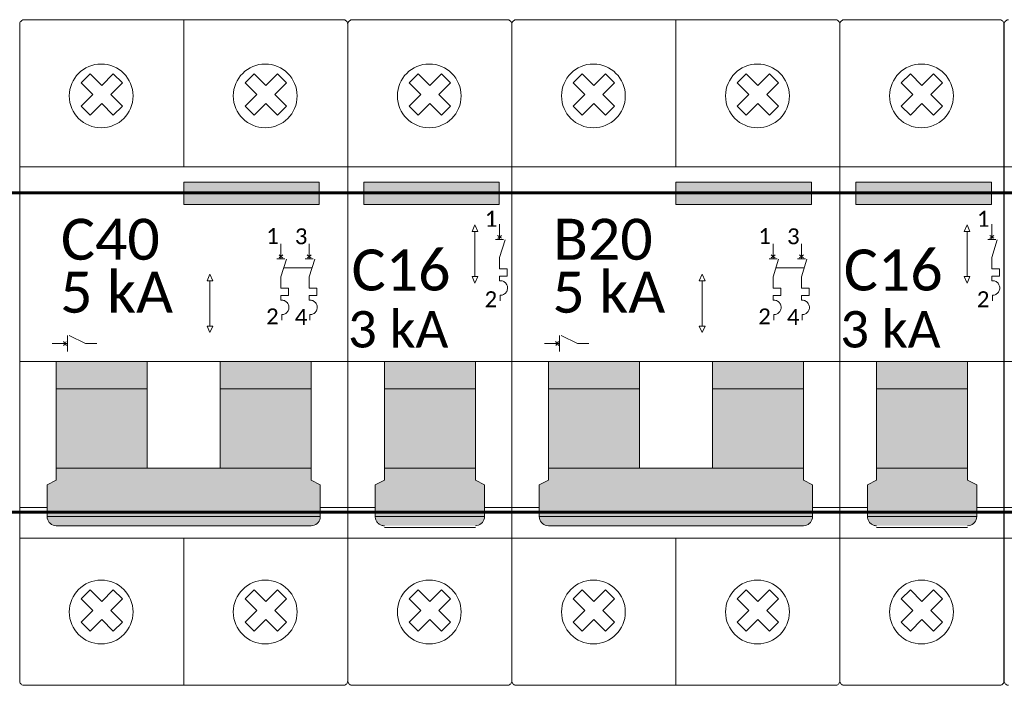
# Model space of a CAD drawing. Extents: x 5066 to 9756, y -2696 to -1109.
# Tile 17 of 248: x 9425.94 to 9428, y -2688.92 to -2687.54. Entities that reach past the tile are written whole.
import ezdxf

# ---------------------------------------------------------------- set-up
doc = ezdxf.new("R2010")
doc.units = 0
doc.header["$MEASUREMENT"] = 0
doc.linetypes.add('NULL', pattern=[0])
for name, color, linetype, lineweight in [('DI-Trilho', 5, 'CONTINUOUS', 60), ('EL-Disjuntor', 7, 'CONTINUOUS', 9), ('EL-Disjuntor-Alavanca', 7, 'NULL', 5)]:
    doc.layers.add(name, color=color, linetype=linetype, lineweight=lineweight)
doc.layers.add('textos', color=2, linetype='CONTINUOUS')
doc.styles.add('Calibri', font='calibri.ttf')
doc.styles.add('CalibriLight', font='calibril.ttf')

msp = doc.modelspace()

# ---------------------------------------------------------------- hatches: boundary and pattern name
at = {"layer": 'EL-Disjuntor-Alavanca', "linetype": 'Continuous'}
for points in [[(9426.5696, -2687.9207), (9426.5696, -2687.8738), (9426.2871, -2687.8738), (9426.2871, -2687.9207)], [(9426.9448, -2687.9207), (9426.9448, -2687.8738), (9426.6623, -2687.8738), (9426.6623, -2687.9207)], [(9427.5959, -2687.9207), (9427.5959, -2687.8738), (9427.3133, -2687.8738), (9427.3133, -2687.9207)], [(9427.9711, -2687.9207), (9427.9711, -2687.8738), (9427.6885, -2687.8738), (9427.6885, -2687.9207)], [(9426.2108, -2688.305), (9426.2108, -2688.248), (9426.0211, -2688.248), (9426.0211, -2688.305)], [(9426.5528, -2688.305), (9426.5528, -2688.248), (9426.3631, -2688.248), (9426.3631, -2688.305)], [(9426.8951, -2688.305), (9426.8951, -2688.248), (9426.7053, -2688.248), (9426.7053, -2688.305)], [(9427.2371, -2688.305), (9427.2371, -2688.248), (9427.0473, -2688.248), (9427.0473, -2688.305)], [(9427.5791, -2688.305), (9427.5791, -2688.248), (9427.3893, -2688.248), (9427.3893, -2688.305)], [(9427.9213, -2688.305), (9427.9213, -2688.248), (9427.7316, -2688.248), (9427.7316, -2688.305)], [(9426.2108, -2688.4697), (9426.2108, -2688.305), (9426.0211, -2688.305), (9426.0211, -2688.4697)], [(9426.5528, -2688.4697), (9426.5528, -2688.305), (9426.3631, -2688.305), (9426.3631, -2688.4697)], [(9426.8951, -2688.4697), (9426.8951, -2688.305), (9426.7053, -2688.305), (9426.7053, -2688.4697)], [(9427.2371, -2688.4697), (9427.2371, -2688.305), (9427.0473, -2688.305), (9427.0473, -2688.4697)], [(9427.5791, -2688.4697), (9427.5791, -2688.305), (9427.3893, -2688.305), (9427.3893, -2688.4697)], [(9427.9213, -2688.4697), (9427.9213, -2688.305), (9427.7316, -2688.305), (9427.7316, -2688.4697)], [(9426.0211, -2688.4697), (9426.0211, -2688.495), (9426.0021, -2688.5045), (9426.0021, -2688.571), (9426.5718, -2688.571), (9426.5718, -2688.5045), (9426.5528, -2688.495), (9426.5528, -2688.4697)], [(9426.7053, -2688.4697), (9426.7053, -2688.495), (9426.6863, -2688.5045), (9426.6863, -2688.571), (9426.9141, -2688.571), (9426.9141, -2688.5045), (9426.8951, -2688.495), (9426.8951, -2688.4697)], [(9427.0473, -2688.4697), (9427.0473, -2688.495), (9427.0283, -2688.5045), (9427.0283, -2688.571), (9427.5981, -2688.571), (9427.5981, -2688.5045), (9427.5791, -2688.495), (9427.5791, -2688.4697)], [(9427.7316, -2688.4697), (9427.7316, -2688.495), (9427.7126, -2688.5045), (9427.7126, -2688.571), (9427.9403, -2688.571), (9427.9403, -2688.5045), (9427.9213, -2688.495), (9427.9213, -2688.4697)], [(9426.5623, -2688.5874), (9426.5693, -2688.5805), (9426.5718, -2688.571), (9426.0021, -2688.571), (9426.0047, -2688.5805), (9426.0116, -2688.5874), (9426.0211, -2688.59), (9426.3631, -2688.59), (9426.5528, -2688.59)], [(9426.9046, -2688.5874), (9426.9115, -2688.5805), (9426.9141, -2688.571), (9426.6863, -2688.571), (9426.6889, -2688.5805), (9426.6958, -2688.5874), (9426.7053, -2688.59), (9426.8951, -2688.59)], [(9427.5886, -2688.5874), (9427.5955, -2688.5805), (9427.5981, -2688.571), (9427.0283, -2688.571), (9427.0309, -2688.5805), (9427.0378, -2688.5874), (9427.0473, -2688.59), (9427.3893, -2688.59), (9427.5791, -2688.59)], [(9427.9308, -2688.5874), (9427.9378, -2688.5805), (9427.9403, -2688.571), (9427.7126, -2688.571), (9427.7151, -2688.5805), (9427.7221, -2688.5874), (9427.7316, -2688.59), (9427.9213, -2688.59)]]:
    msp.add_hatch(color=150, dxfattribs=at).paths.add_polyline_path(points)

# ---------------------------------------------------------------- linework, layer by layer
at = {"layer": 'DI-Trilho'}
msp.add_lwpolyline([(9424.5385, -2687.8965), (9429.4785, -2687.8965), (9429.4785, -2688.5615), (9424.5385, -2688.5615), (9424.5385, -2687.8965)], dxfattribs=at)
at = {"layer": 'EL-Disjuntor'}
for p, q in [((9425.945, -2687.5449), (9425.945, -2688.913)), ((9425.9545, -2687.5355), (9426.6195, -2687.5355)), ((9426.287, -2687.8423), (9426.287, -2687.5355)), ((9426.629, -2687.545), (9426.629, -2688.9132)), ((9426.629, -2687.545), (9426.629, -2688.913)), ((9426.9615, -2687.5355), (9426.6385, -2687.5355)), ((9426.971, -2688.913), (9426.971, -2687.545)), ((9426.9712, -2687.5449), (9426.9712, -2688.913)), ((9426.9807, -2687.5355), (9427.6457, -2687.5355)), ((9427.3132, -2687.8423), (9427.3132, -2687.5355)), ((9427.6552, -2687.545), (9427.6552, -2688.9132)), ((9427.6552, -2687.545), (9427.6552, -2688.913)), ((9427.9877, -2687.5355), (9427.6647, -2687.5355)), ((9427.9972, -2688.913), (9427.9972, -2687.545)), ((9427.9974, -2687.5449), (9427.9974, -2688.913)), ((9425.945, -2687.8423), (9426.287, -2687.8423)), ((9426.287, -2687.8423), (9426.629, -2687.8423)), ((9426.629, -2687.8423), (9426.971, -2687.8423)), ((9426.9712, -2687.8423), (9427.3132, -2687.8423)), ((9427.3132, -2687.8423), (9427.6552, -2687.8423)), ((9427.6552, -2687.8423), (9427.9972, -2687.8423)), ((9427.9974, -2687.8423), (9428.3394, -2687.8423)), ((9425.945, -2688.6156), (9426.287, -2688.6156)), ((9426.287, -2688.6156), (9426.629, -2688.6156)), ((9426.287, -2688.9225), (9426.287, -2688.6156)), ((9426.629, -2688.6156), (9426.971, -2688.6156)), ((9426.9712, -2688.6156), (9427.3132, -2688.6156)), ((9427.3132, -2688.6156), (9427.6552, -2688.6156)), ((9427.3132, -2688.9225), (9427.3132, -2688.6156)), ((9427.6552, -2688.6156), (9427.9972, -2688.6156)), ((9427.9974, -2688.6156), (9428.3394, -2688.6156)), ((9425.9545, -2688.9225), (9426.6195, -2688.9225)), ((9426.6385, -2688.9225), (9426.9615, -2688.9225)), ((9426.9807, -2688.9225), (9427.6457, -2688.9225)), ((9427.6647, -2688.9225), (9427.9877, -2688.9225))]:
    msp.add_line(p, q, dxfattribs=at)
at = {"layer": 'EL-Disjuntor', "color": 7}
for p, q in [((9426.073, -2687.6671), (9426.0918, -2687.6483)), ((9426.0918, -2687.6483), (9426.116, -2687.6725)), ((9426.116, -2687.6725), (9426.1402, -2687.6483)), ((9426.159, -2687.6671), (9426.1402, -2687.6483)), ((9426.415, -2687.6671), (9426.4338, -2687.6483)), ((9426.4338, -2687.6483), (9426.458, -2687.6725)), ((9426.458, -2687.6725), (9426.4822, -2687.6483)), ((9426.501, -2687.6671), (9426.4822, -2687.6483)), ((9426.757, -2687.6671), (9426.7758, -2687.6483)), ((9426.7758, -2687.6483), (9426.8, -2687.6725)), ((9426.8, -2687.6725), (9426.8242, -2687.6483)), ((9426.843, -2687.6671), (9426.8242, -2687.6483)), ((9427.0992, -2687.6671), (9427.118, -2687.6483)), ((9427.118, -2687.6483), (9427.1422, -2687.6725)), ((9427.1422, -2687.6725), (9427.1664, -2687.6483)), ((9427.1852, -2687.6671), (9427.1664, -2687.6483)), ((9427.4412, -2687.6671), (9427.46, -2687.6483)), ((9427.46, -2687.6483), (9427.4842, -2687.6725)), ((9427.4842, -2687.6725), (9427.5084, -2687.6483)), ((9427.5272, -2687.6671), (9427.5084, -2687.6483)), ((9427.7832, -2687.6671), (9427.802, -2687.6483)), ((9427.802, -2687.6483), (9427.8262, -2687.6725)), ((9427.8262, -2687.6725), (9427.8504, -2687.6483)), ((9427.8692, -2687.6671), (9427.8504, -2687.6483)), ((9426.073, -2687.6671), (9426.0972, -2687.6913)), ((9426.1348, -2687.6913), (9426.159, -2687.6671)), ((9426.415, -2687.6671), (9426.4392, -2687.6913)), ((9426.4768, -2687.6913), (9426.501, -2687.6671)), ((9426.757, -2687.6671), (9426.7812, -2687.6913)), ((9426.8188, -2687.6913), (9426.843, -2687.6671)), ((9427.0992, -2687.6671), (9427.1234, -2687.6913)), ((9427.161, -2687.6913), (9427.1852, -2687.6671)), ((9427.4412, -2687.6671), (9427.4654, -2687.6913)), ((9427.503, -2687.6913), (9427.5272, -2687.6671)), ((9427.7832, -2687.6671), (9427.8074, -2687.6913)), ((9427.845, -2687.6913), (9427.8692, -2687.6671)), ((9426.073, -2687.7155), (9426.0972, -2687.6913)), ((9426.1348, -2687.6913), (9426.159, -2687.7155)), ((9426.1348, -2687.6913), (9426.159, -2687.7155)), ((9426.415, -2687.7155), (9426.4392, -2687.6913)), ((9426.4768, -2687.6913), (9426.501, -2687.7155)), ((9426.4768, -2687.6913), (9426.501, -2687.7155)), ((9426.757, -2687.7155), (9426.7812, -2687.6913)), ((9426.8188, -2687.6913), (9426.843, -2687.7155)), ((9426.8188, -2687.6913), (9426.843, -2687.7155)), ((9427.0992, -2687.7155), (9427.1234, -2687.6913)), ((9427.161, -2687.6913), (9427.1852, -2687.7155)), ((9427.161, -2687.6913), (9427.1852, -2687.7155)), ((9427.4412, -2687.7155), (9427.4654, -2687.6913)), ((9427.503, -2687.6913), (9427.5272, -2687.7155)), ((9427.503, -2687.6913), (9427.5272, -2687.7155)), ((9427.7832, -2687.7155), (9427.8074, -2687.6913)), ((9427.845, -2687.6913), (9427.8692, -2687.7155)), ((9427.845, -2687.6913), (9427.8692, -2687.7155)), ((9426.0918, -2687.7343), (9426.116, -2687.7101)), ((9426.1402, -2687.7343), (9426.116, -2687.7101)), ((9426.4338, -2687.7343), (9426.458, -2687.7101)), ((9426.4822, -2687.7343), (9426.458, -2687.7101)), ((9426.7758, -2687.7343), (9426.8, -2687.7101)), ((9426.8242, -2687.7343), (9426.8, -2687.7101)), ((9427.118, -2687.7343), (9427.1422, -2687.7101)), ((9427.1664, -2687.7343), (9427.1422, -2687.7101)), ((9427.46, -2687.7343), (9427.4842, -2687.7101)), ((9427.5084, -2687.7343), (9427.4842, -2687.7101)), ((9427.802, -2687.7343), (9427.8262, -2687.7101)), ((9427.8504, -2687.7343), (9427.8262, -2687.7101)), ((9426.073, -2687.7155), (9426.0918, -2687.7343)), ((9426.1402, -2687.7343), (9426.159, -2687.7155)), ((9426.415, -2687.7155), (9426.4338, -2687.7343)), ((9426.4822, -2687.7343), (9426.501, -2687.7155)), ((9426.757, -2687.7155), (9426.7758, -2687.7343)), ((9426.8242, -2687.7343), (9426.843, -2687.7155)), ((9427.0992, -2687.7155), (9427.118, -2687.7343)), ((9427.1664, -2687.7343), (9427.1852, -2687.7155)), ((9427.4412, -2687.7155), (9427.46, -2687.7343)), ((9427.5084, -2687.7343), (9427.5272, -2687.7155)), ((9427.7832, -2687.7155), (9427.802, -2687.7343)), ((9427.8504, -2687.7343), (9427.8692, -2687.7155)), ((9426.073, -2688.7425), (9426.0918, -2688.7237)), ((9426.0918, -2688.7237), (9426.116, -2688.7479)), ((9426.116, -2688.7479), (9426.1402, -2688.7237)), ((9426.159, -2688.7425), (9426.1402, -2688.7237)), ((9426.415, -2688.7425), (9426.4338, -2688.7237)), ((9426.4338, -2688.7237), (9426.458, -2688.7479)), ((9426.458, -2688.7479), (9426.4822, -2688.7237)), ((9426.501, -2688.7425), (9426.4822, -2688.7237)), ((9426.757, -2688.7425), (9426.7758, -2688.7237)), ((9426.7758, -2688.7237), (9426.8, -2688.7479)), ((9426.8, -2688.7479), (9426.8242, -2688.7237)), ((9426.843, -2688.7425), (9426.8242, -2688.7237)), ((9427.0992, -2688.7425), (9427.118, -2688.7237)), ((9427.118, -2688.7237), (9427.1422, -2688.7479)), ((9427.1422, -2688.7479), (9427.1664, -2688.7237)), ((9427.1852, -2688.7425), (9427.1664, -2688.7237)), ((9427.4412, -2688.7425), (9427.46, -2688.7237)), ((9427.46, -2688.7237), (9427.4842, -2688.7479)), ((9427.4842, -2688.7479), (9427.5084, -2688.7237)), ((9427.5272, -2688.7425), (9427.5084, -2688.7237)), ((9427.7832, -2688.7425), (9427.802, -2688.7237)), ((9427.802, -2688.7237), (9427.8262, -2688.7479)), ((9427.8262, -2688.7479), (9427.8504, -2688.7237)), ((9427.8692, -2688.7425), (9427.8504, -2688.7237)), ((9426.073, -2688.7425), (9426.0972, -2688.7667)), ((9426.1348, -2688.7667), (9426.159, -2688.7425)), ((9426.415, -2688.7425), (9426.4392, -2688.7667)), ((9426.4768, -2688.7667), (9426.501, -2688.7425)), ((9426.757, -2688.7425), (9426.7812, -2688.7667)), ((9426.8188, -2688.7667), (9426.843, -2688.7425)), ((9427.0992, -2688.7425), (9427.1234, -2688.7667)), ((9427.161, -2688.7667), (9427.1852, -2688.7425)), ((9427.4412, -2688.7425), (9427.4654, -2688.7667)), ((9427.503, -2688.7667), (9427.5272, -2688.7425)), ((9427.7832, -2688.7425), (9427.8074, -2688.7667)), ((9427.845, -2688.7667), (9427.8692, -2688.7425)), ((9426.073, -2688.7909), (9426.0972, -2688.7667)), ((9426.1348, -2688.7667), (9426.159, -2688.7909)), ((9426.1348, -2688.7667), (9426.159, -2688.7909)), ((9426.415, -2688.7909), (9426.4392, -2688.7667)), ((9426.4768, -2688.7667), (9426.501, -2688.7909)), ((9426.4768, -2688.7667), (9426.501, -2688.7909)), ((9426.757, -2688.7909), (9426.7812, -2688.7667)), ((9426.8188, -2688.7667), (9426.843, -2688.7909)), ((9426.8188, -2688.7667), (9426.843, -2688.7909)), ((9427.0992, -2688.7909), (9427.1234, -2688.7667)), ((9427.161, -2688.7667), (9427.1852, -2688.7909)), ((9427.161, -2688.7667), (9427.1852, -2688.7909)), ((9427.4412, -2688.7909), (9427.4654, -2688.7667)), ((9427.503, -2688.7667), (9427.5272, -2688.7909)), ((9427.503, -2688.7667), (9427.5272, -2688.7909)), ((9427.7832, -2688.7909), (9427.8074, -2688.7667)), ((9427.845, -2688.7667), (9427.8692, -2688.7909)), ((9427.845, -2688.7667), (9427.8692, -2688.7909)), ((9426.073, -2688.7909), (9426.0918, -2688.8097)), ((9426.0918, -2688.8097), (9426.116, -2688.7855)), ((9426.1402, -2688.8097), (9426.116, -2688.7855)), ((9426.1402, -2688.8097), (9426.159, -2688.7909)), ((9426.415, -2688.7909), (9426.4338, -2688.8097)), ((9426.4338, -2688.8097), (9426.458, -2688.7855)), ((9426.4822, -2688.8097), (9426.458, -2688.7855)), ((9426.4822, -2688.8097), (9426.501, -2688.7909)), ((9426.757, -2688.7909), (9426.7758, -2688.8097)), ((9426.7758, -2688.8097), (9426.8, -2688.7855)), ((9426.8242, -2688.8097), (9426.8, -2688.7855)), ((9426.8242, -2688.8097), (9426.843, -2688.7909)), ((9427.0992, -2688.7909), (9427.118, -2688.8097)), ((9427.118, -2688.8097), (9427.1422, -2688.7855)), ((9427.1664, -2688.8097), (9427.1422, -2688.7855)), ((9427.1664, -2688.8097), (9427.1852, -2688.7909)), ((9427.4412, -2688.7909), (9427.46, -2688.8097)), ((9427.46, -2688.8097), (9427.4842, -2688.7855)), ((9427.5084, -2688.8097), (9427.4842, -2688.7855)), ((9427.5084, -2688.8097), (9427.5272, -2688.7909)), ((9427.7832, -2688.7909), (9427.802, -2688.8097)), ((9427.802, -2688.8097), (9427.8262, -2688.7855)), ((9427.8504, -2688.8097), (9427.8262, -2688.7855)), ((9427.8504, -2688.8097), (9427.8692, -2688.7909))]:
    msp.add_line(p, q, dxfattribs=at)
at = {"layer": 'EL-Disjuntor', "lineweight": 9}
for p, q in [((9425.945, -2688.248), (9426.287, -2688.248)), ((9426.0211, -2688.248), (9426.0211, -2688.495)), ((9426.2108, -2688.248), (9426.2108, -2688.4697)), ((9426.287, -2688.248), (9426.629, -2688.248)), ((9426.3631, -2688.248), (9426.3631, -2688.4697)), ((9426.5528, -2688.248), (9426.5528, -2688.495)), ((9426.6292, -2688.248), (9426.9712, -2688.248)), ((9426.7053, -2688.248), (9426.7053, -2688.495)), ((9426.8951, -2688.248), (9426.8951, -2688.4697)), ((9426.9712, -2688.248), (9427.3132, -2688.248)), ((9427.0473, -2688.248), (9427.0473, -2688.495)), ((9427.2371, -2688.248), (9427.2371, -2688.4697)), ((9427.3132, -2688.248), (9427.6552, -2688.248)), ((9427.3893, -2688.248), (9427.3893, -2688.4697)), ((9427.5791, -2688.248), (9427.5791, -2688.495)), ((9427.6554, -2688.248), (9427.9974, -2688.248)), ((9427.7316, -2688.248), (9427.7316, -2688.495)), ((9427.9213, -2688.248), (9427.9213, -2688.4697)), ((9427.9974, -2688.248), (9428.3394, -2688.248)), ((9426.0211, -2688.305), (9426.2108, -2688.305)), ((9426.3631, -2688.305), (9426.5528, -2688.305)), ((9426.7053, -2688.305), (9426.8951, -2688.305)), ((9427.0473, -2688.305), (9427.2371, -2688.305)), ((9427.3893, -2688.305), (9427.5791, -2688.305)), ((9427.7316, -2688.305), (9427.9213, -2688.305)), ((9426.0211, -2688.4697), (9426.2108, -2688.4697)), ((9426.2108, -2688.4697), (9426.3631, -2688.4697)), ((9426.3631, -2688.4697), (9426.5528, -2688.4697)), ((9426.7053, -2688.4697), (9426.8951, -2688.4697)), ((9426.8951, -2688.495), (9426.8951, -2688.4697)), ((9427.0473, -2688.4697), (9427.2371, -2688.4697)), ((9427.2371, -2688.4697), (9427.3893, -2688.4697)), ((9427.3893, -2688.4697), (9427.5791, -2688.4697)), ((9427.7316, -2688.4697), (9427.9213, -2688.4697)), ((9427.9213, -2688.495), (9427.9213, -2688.4697)), ((9426.0021, -2688.5045), (9426.0211, -2688.495)), ((9426.5718, -2688.5045), (9426.5528, -2688.495)), ((9426.6863, -2688.5045), (9426.7053, -2688.495)), ((9426.9141, -2688.5045), (9426.8951, -2688.495)), ((9427.0283, -2688.5045), (9427.0473, -2688.495)), ((9427.5981, -2688.5045), (9427.5791, -2688.495)), ((9427.7126, -2688.5045), (9427.7316, -2688.495)), ((9427.9403, -2688.5045), (9427.9213, -2688.495)), ((9426.0021, -2688.571), (9426.0021, -2688.5045)), ((9426.5718, -2688.5045), (9426.5718, -2688.571)), ((9426.6863, -2688.571), (9426.6863, -2688.5045)), ((9426.9141, -2688.571), (9426.9141, -2688.5045)), ((9427.0283, -2688.571), (9427.0283, -2688.5045)), ((9427.5981, -2688.5045), (9427.5981, -2688.571)), ((9427.7126, -2688.571), (9427.7126, -2688.5045)), ((9427.9403, -2688.571), (9427.9403, -2688.5045)), ((9425.945, -2688.552), (9426.0021, -2688.552)), ((9426.5718, -2688.552), (9426.629, -2688.552)), ((9426.6292, -2688.552), (9426.6863, -2688.552)), ((9426.9141, -2688.552), (9426.9712, -2688.5519)), ((9426.9712, -2688.552), (9427.0283, -2688.552)), ((9427.5981, -2688.552), (9427.6552, -2688.552)), ((9427.6554, -2688.552), (9427.7126, -2688.552)), ((9427.9403, -2688.552), (9427.9974, -2688.5519)), ((9427.9974, -2688.552), (9428.0546, -2688.552)), ((9426.0021, -2688.571), (9426.5718, -2688.571)), ((9426.6863, -2688.571), (9426.9141, -2688.571)), ((9427.0283, -2688.571), (9427.5981, -2688.571)), ((9427.7126, -2688.571), (9427.9403, -2688.571)), ((9426.3631, -2688.59), (9426.0211, -2688.59)), ((9426.5528, -2688.59), (9426.3631, -2688.59)), ((9426.7053, -2688.5934), (9426.8951, -2688.5934)), ((9427.3893, -2688.59), (9427.0473, -2688.59)), ((9427.5791, -2688.59), (9427.3893, -2688.59)), ((9427.7316, -2688.5934), (9427.9213, -2688.5934))]:
    msp.add_line(p, q, dxfattribs=at)
at = {"layer": 'EL-Disjuntor'}
for points in [[(9425.9545, -2687.5355), (9425.9528, -2687.5356), (9425.9512, -2687.5361), (9425.9497, -2687.5368), (9425.9484, -2687.5377), (9425.9472, -2687.5389), (9425.9462, -2687.5402), (9425.9455, -2687.5417), (9425.9451, -2687.5433), (9425.945, -2687.545)], [(9426.629, -2687.545), (9426.6288, -2687.5433), (9426.6284, -2687.5417), (9426.6277, -2687.5402), (9426.6268, -2687.5389), (9426.6256, -2687.5377), (9426.6242, -2687.5368), (9426.6227, -2687.5361), (9426.6211, -2687.5356), (9426.6195, -2687.5355)], [(9426.6385, -2687.5355), (9426.6368, -2687.5356), (9426.6352, -2687.5361), (9426.6337, -2687.5368), (9426.6324, -2687.5377), (9426.6312, -2687.5389), (9426.6302, -2687.5402), (9426.6295, -2687.5417), (9426.6291, -2687.5433), (9426.629, -2687.545)], [(9426.971, -2687.545), (9426.9708, -2687.5433), (9426.9704, -2687.5417), (9426.9697, -2687.5402), (9426.9688, -2687.5389), (9426.9676, -2687.5377), (9426.9662, -2687.5368), (9426.9647, -2687.5361), (9426.9631, -2687.5356), (9426.9615, -2687.5355)], [(9426.9807, -2687.5355), (9426.9791, -2687.5356), (9426.9775, -2687.5361), (9426.976, -2687.5368), (9426.9746, -2687.5377), (9426.9734, -2687.5389), (9426.9725, -2687.5402), (9426.9718, -2687.5417), (9426.9713, -2687.5433), (9426.9712, -2687.545)], [(9427.6552, -2687.545), (9427.6551, -2687.5433), (9427.6546, -2687.5417), (9427.6539, -2687.5402), (9427.653, -2687.5389), (9427.6518, -2687.5377), (9427.6505, -2687.5368), (9427.649, -2687.5361), (9427.6474, -2687.5356), (9427.6457, -2687.5355)], [(9427.6647, -2687.5355), (9427.6631, -2687.5356), (9427.6615, -2687.5361), (9427.66, -2687.5368), (9427.6586, -2687.5377), (9427.6574, -2687.5389), (9427.6565, -2687.5402), (9427.6558, -2687.5417), (9427.6553, -2687.5433), (9427.6552, -2687.545)], [(9427.9972, -2687.545), (9427.9971, -2687.5433), (9427.9966, -2687.5417), (9427.9959, -2687.5402), (9427.995, -2687.5389), (9427.9938, -2687.5377), (9427.9925, -2687.5368), (9427.991, -2687.5361), (9427.9894, -2687.5356), (9427.9877, -2687.5355)], [(9428.0069, -2687.5355), (9428.0053, -2687.5356), (9428.0037, -2687.5361), (9428.0022, -2687.5368), (9428.0008, -2687.5377), (9427.9997, -2687.5389), (9427.9987, -2687.5402), (9427.998, -2687.5417), (9427.9976, -2687.5433), (9427.9974, -2687.545)], [(9425.945, -2688.913), (9425.9451, -2688.9146), (9425.9455, -2688.9162), (9425.9462, -2688.9177), (9425.9472, -2688.9191), (9425.9484, -2688.9203), (9425.9497, -2688.9212), (9425.9512, -2688.9219), (9425.9528, -2688.9223), (9425.9545, -2688.9225)], [(9426.6195, -2688.9225), (9426.6211, -2688.9223), (9426.6227, -2688.9219), (9426.6242, -2688.9212), (9426.6256, -2688.9203), (9426.6268, -2688.9191), (9426.6277, -2688.9177), (9426.6284, -2688.9162), (9426.6288, -2688.9146), (9426.629, -2688.913)], [(9426.629, -2688.913), (9426.6291, -2688.9146), (9426.6295, -2688.9162), (9426.6302, -2688.9177), (9426.6312, -2688.9191), (9426.6324, -2688.9203), (9426.6337, -2688.9212), (9426.6352, -2688.9219), (9426.6368, -2688.9223), (9426.6385, -2688.9225)], [(9426.9615, -2688.9225), (9426.9631, -2688.9223), (9426.9647, -2688.9219), (9426.9662, -2688.9212), (9426.9676, -2688.9203), (9426.9688, -2688.9191), (9426.9697, -2688.9177), (9426.9704, -2688.9162), (9426.9708, -2688.9146), (9426.971, -2688.913)], [(9426.9712, -2688.913), (9426.9713, -2688.9146), (9426.9718, -2688.9162), (9426.9725, -2688.9177), (9426.9734, -2688.9191), (9426.9746, -2688.9203), (9426.976, -2688.9212), (9426.9775, -2688.9219), (9426.9791, -2688.9223), (9426.9807, -2688.9225)], [(9427.6457, -2688.9225), (9427.6474, -2688.9223), (9427.649, -2688.9219), (9427.6505, -2688.9212), (9427.6518, -2688.9203), (9427.653, -2688.9191), (9427.6539, -2688.9177), (9427.6546, -2688.9162), (9427.6551, -2688.9146), (9427.6552, -2688.913)], [(9427.6552, -2688.913), (9427.6553, -2688.9146), (9427.6558, -2688.9162), (9427.6565, -2688.9177), (9427.6574, -2688.9191), (9427.6586, -2688.9203), (9427.66, -2688.9212), (9427.6615, -2688.9219), (9427.6631, -2688.9223), (9427.6647, -2688.9225)], [(9427.9877, -2688.9225), (9427.9894, -2688.9223), (9427.991, -2688.9219), (9427.9925, -2688.9212), (9427.9938, -2688.9203), (9427.995, -2688.9191), (9427.9959, -2688.9177), (9427.9966, -2688.9162), (9427.9971, -2688.9146), (9427.9972, -2688.913)], [(9427.9974, -2688.913), (9427.9976, -2688.9146), (9427.998, -2688.9162), (9427.9987, -2688.9177), (9427.9997, -2688.9191), (9428.0008, -2688.9203), (9428.0022, -2688.9212), (9428.0037, -2688.9219), (9428.0053, -2688.9223), (9428.0069, -2688.9225)]]:
    msp.add_lwpolyline(points, dxfattribs=at)
at = {"layer": 'EL-Disjuntor', "lineweight": 9}
for points in [[(9426.2871, -2687.8738), (9426.2871, -2687.9207), (9426.5696, -2687.9207), (9426.5696, -2687.8738), (9426.2871, -2687.8738)], [(9426.6623, -2687.8738), (9426.6623, -2687.9207), (9426.9448, -2687.9207), (9426.9448, -2687.8738), (9426.6623, -2687.8738)], [(9427.3133, -2687.8738), (9427.3133, -2687.9207), (9427.5959, -2687.9207), (9427.5959, -2687.8738), (9427.3133, -2687.8738)], [(9427.6885, -2687.8738), (9427.6885, -2687.9207), (9427.9711, -2687.9207), (9427.9711, -2687.8738), (9427.6885, -2687.8738)], [(9426.0021, -2688.571), (9426.0024, -2688.5743), (9426.0033, -2688.5775), (9426.0047, -2688.5805), (9426.0066, -2688.5832), (9426.0089, -2688.5855), (9426.0116, -2688.5874), (9426.0146, -2688.5888), (9426.0178, -2688.5897), (9426.0211, -2688.59)], [(9426.5528, -2688.59), (9426.5561, -2688.5897), (9426.5593, -2688.5888), (9426.5623, -2688.5874), (9426.565, -2688.5855), (9426.5674, -2688.5832), (9426.5693, -2688.5805), (9426.5707, -2688.5775), (9426.5715, -2688.5743), (9426.5718, -2688.571)], [(9426.6863, -2688.571), (9426.6864, -2688.5726), (9426.6866, -2688.5743), (9426.687, -2688.5759), (9426.6875, -2688.5775), (9426.6881, -2688.579), (9426.6889, -2688.5805), (9426.6898, -2688.5819), (9426.6908, -2688.5832), (9426.6919, -2688.5844), (9426.6931, -2688.5855), (9426.6944, -2688.5865), (9426.6958, -2688.5874), (9426.6973, -2688.5882), (9426.6988, -2688.5888), (9426.7004, -2688.5893), (9426.702, -2688.5897), (9426.7037, -2688.5899), (9426.7053, -2688.59)], [(9426.8951, -2688.59), (9426.8984, -2688.5897), (9426.9016, -2688.5888), (9426.9046, -2688.5874), (9426.9073, -2688.5855), (9426.9096, -2688.5832), (9426.9115, -2688.5805), (9426.9129, -2688.5775), (9426.9138, -2688.5743), (9426.9141, -2688.571)], [(9427.0283, -2688.571), (9427.0286, -2688.5743), (9427.0295, -2688.5775), (9427.0309, -2688.5805), (9427.0328, -2688.5832), (9427.0351, -2688.5855), (9427.0378, -2688.5874), (9427.0408, -2688.5888), (9427.044, -2688.5897), (9427.0473, -2688.59)], [(9427.5791, -2688.59), (9427.5824, -2688.5897), (9427.5856, -2688.5888), (9427.5886, -2688.5874), (9427.5913, -2688.5855), (9427.5936, -2688.5832), (9427.5955, -2688.5805), (9427.5969, -2688.5775), (9427.5978, -2688.5743), (9427.5981, -2688.571)], [(9427.7126, -2688.571), (9427.7126, -2688.5726), (9427.7129, -2688.5743), (9427.7132, -2688.5759), (9427.7137, -2688.5775), (9427.7144, -2688.579), (9427.7151, -2688.5805), (9427.716, -2688.5819), (9427.717, -2688.5832), (9427.7181, -2688.5844), (9427.7194, -2688.5855), (9427.7207, -2688.5865), (9427.7221, -2688.5874), (9427.7235, -2688.5882), (9427.7251, -2688.5888), (9427.7267, -2688.5893), (9427.7283, -2688.5897), (9427.7299, -2688.5899), (9427.7316, -2688.59)], [(9427.9213, -2688.59), (9427.9246, -2688.5897), (9427.9278, -2688.5888), (9427.9308, -2688.5874), (9427.9335, -2688.5855), (9427.9359, -2688.5832), (9427.9378, -2688.5805), (9427.9392, -2688.5775), (9427.94, -2688.5743), (9427.9403, -2688.571)]]:
    msp.add_lwpolyline(points, dxfattribs=at)
at = {"layer": 'EL-Disjuntor', "color": 7}
for centre in [(9426.1149, -2687.6943), (9426.4569, -2687.6943), (9426.7989, -2687.6943), (9427.1412, -2687.6943), (9427.4832, -2687.6943), (9427.8252, -2687.6943), (9426.1149, -2688.7697), (9426.4569, -2688.7697), (9426.7989, -2688.7697), (9427.1412, -2688.7697), (9427.4832, -2688.7697), (9427.8252, -2688.7697)]:
    msp.add_circle(centre, 0.0665, dxfattribs=at)
at = {"layer": 'textos', "lineweight": 9}
for p, q in [((9426.9456, -2687.9617), (9426.9456, -2687.9932)), ((9427.9718, -2687.9617), (9427.9718, -2687.9932)), ((9426.894, -2687.9628), (9426.8881, -2687.9765)), ((9426.8881, -2687.9765), (9426.8999, -2687.9765)), ((9426.894, -2687.9628), (9426.8999, -2687.9765)), ((9426.894, -2687.9765), (9426.894, -2688.0709)), ((9427.9202, -2687.9628), (9427.9143, -2687.9765)), ((9427.9143, -2687.9765), (9427.9262, -2687.9765)), ((9427.9202, -2687.9628), (9427.9262, -2687.9765)), ((9427.9202, -2687.9765), (9427.9202, -2688.0709)), ((9426.4898, -2688.0022), (9426.4898, -2688.0337)), ((9426.5487, -2688.0022), (9426.5487, -2688.0337)), ((9426.9456, -2687.9932), (9426.9373, -2687.9932)), ((9426.9456, -2687.9882), (9426.9415, -2687.9854)), ((9426.9496, -2687.9849), (9426.9416, -2687.9914)), ((9426.9456, -2687.9882), (9426.9496, -2687.9909)), ((9426.9456, -2687.9932), (9426.9539, -2687.9932)), ((9426.9456, -2688.0307), (9426.957, -2687.9939)), ((9427.516, -2688.0022), (9427.516, -2688.0337)), ((9427.575, -2688.0022), (9427.575, -2688.0337)), ((9427.9718, -2687.9932), (9427.9635, -2687.9932)), ((9427.9718, -2687.9882), (9427.9677, -2687.9854)), ((9427.9758, -2687.9849), (9427.9678, -2687.9914)), ((9427.9718, -2687.9882), (9427.9758, -2687.9909)), ((9427.9718, -2687.9932), (9427.9802, -2687.9932)), ((9427.9718, -2688.0307), (9427.9832, -2687.9939)), ((9426.4898, -2688.0337), (9426.4814, -2688.0337)), ((9426.4898, -2688.0287), (9426.4857, -2688.0258)), ((9426.4938, -2688.0254), (9426.4858, -2688.0319)), ((9426.4898, -2688.0287), (9426.4938, -2688.0314)), ((9426.4898, -2688.0337), (9426.4981, -2688.0337)), ((9426.4898, -2688.0712), (9426.5012, -2688.0344)), ((9426.5487, -2688.0337), (9426.5404, -2688.0337)), ((9426.5487, -2688.0287), (9426.5446, -2688.0258)), ((9426.5527, -2688.0254), (9426.5448, -2688.0319)), ((9426.5487, -2688.0287), (9426.5527, -2688.0314)), ((9426.5487, -2688.0337), (9426.5571, -2688.0337)), ((9426.5487, -2688.0712), (9426.5601, -2688.0344)), ((9426.9456, -2688.0307), (9426.9456, -2688.0543)), ((9427.516, -2688.0337), (9427.5077, -2688.0337)), ((9427.516, -2688.0287), (9427.5119, -2688.0258)), ((9427.52, -2688.0254), (9427.512, -2688.0319)), ((9427.516, -2688.0287), (9427.52, -2688.0314)), ((9427.516, -2688.0337), (9427.5243, -2688.0337)), ((9427.516, -2688.0712), (9427.5274, -2688.0344)), ((9427.575, -2688.0337), (9427.5666, -2688.0337)), ((9427.575, -2688.0287), (9427.5709, -2688.0258)), ((9427.579, -2688.0254), (9427.571, -2688.0319)), ((9427.575, -2688.0287), (9427.579, -2688.0314)), ((9427.575, -2688.0337), (9427.5833, -2688.0337)), ((9427.575, -2688.0712), (9427.5864, -2688.0344)), ((9427.9718, -2688.0307), (9427.9718, -2688.0543)), ((9426.9456, -2688.0543), (9426.9615, -2688.0543)), ((9426.9615, -2688.0543), (9426.9615, -2688.0696)), ((9427.9718, -2688.0543), (9427.9878, -2688.0543)), ((9427.9878, -2688.0543), (9427.9878, -2688.0696)), ((9426.3417, -2688.0658), (9426.3358, -2688.0795)), ((9426.3358, -2688.0795), (9426.3476, -2688.0795)), ((9426.3417, -2688.0658), (9426.3476, -2688.0795)), ((9426.3417, -2688.0795), (9426.3417, -2688.1739)), ((9426.4898, -2688.0712), (9426.4898, -2688.0948)), ((9426.5487, -2688.0712), (9426.5487, -2688.0948)), ((9426.894, -2688.0845), (9426.8881, -2688.0709)), ((9426.8881, -2688.0709), (9426.8999, -2688.0709)), ((9426.894, -2688.0845), (9426.8999, -2688.0709)), ((9426.9615, -2688.0696), (9426.9456, -2688.0696)), ((9426.9456, -2688.0696), (9426.9456, -2688.0794)), ((9427.3679, -2688.0658), (9427.362, -2688.0795)), ((9427.362, -2688.0795), (9427.3739, -2688.0795)), ((9427.3679, -2688.0658), (9427.3739, -2688.0795)), ((9427.3679, -2688.0795), (9427.3679, -2688.1739)), ((9427.516, -2688.0712), (9427.516, -2688.0948)), ((9427.575, -2688.0712), (9427.575, -2688.0948)), ((9427.9202, -2688.0845), (9427.9143, -2688.0709)), ((9427.9143, -2688.0709), (9427.9262, -2688.0709)), ((9427.9202, -2688.0845), (9427.9262, -2688.0709)), ((9427.9878, -2688.0696), (9427.9718, -2688.0696)), ((9427.9718, -2688.0696), (9427.9718, -2688.0794)), ((9426.4898, -2688.0948), (9426.5057, -2688.0948)), ((9426.5057, -2688.0948), (9426.5057, -2688.1101)), ((9426.5487, -2688.0948), (9426.5647, -2688.0948)), ((9426.5647, -2688.0948), (9426.5647, -2688.1101)), ((9427.516, -2688.0948), (9427.5319, -2688.0948)), ((9427.5319, -2688.0948), (9427.5319, -2688.1101)), ((9427.575, -2688.0948), (9427.5909, -2688.0948)), ((9427.5909, -2688.0948), (9427.5909, -2688.1101)), ((9426.5057, -2688.1101), (9426.4898, -2688.1101)), ((9426.4898, -2688.1101), (9426.4898, -2688.1199)), ((9426.5647, -2688.1101), (9426.5487, -2688.1101)), ((9426.5487, -2688.1101), (9426.5487, -2688.1199)), ((9426.947, -2688.1096), (9426.947, -2688.1212)), ((9427.5319, -2688.1101), (9427.516, -2688.1101)), ((9427.516, -2688.1101), (9427.516, -2688.1199)), ((9427.5909, -2688.1101), (9427.575, -2688.1101)), ((9427.575, -2688.1101), (9427.575, -2688.1199)), ((9427.9733, -2688.1096), (9427.9733, -2688.1212)), ((9426.4912, -2688.1501), (9426.4912, -2688.1617)), ((9426.5502, -2688.1501), (9426.5502, -2688.1617)), ((9427.5174, -2688.1501), (9427.5174, -2688.1617)), ((9427.5764, -2688.1501), (9427.5764, -2688.1617)), ((9426.3417, -2688.1875), (9426.3358, -2688.1739)), ((9426.3358, -2688.1739), (9426.3476, -2688.1739)), ((9426.3417, -2688.1875), (9426.3476, -2688.1739)), ((9427.3679, -2688.1875), (9427.362, -2688.1739)), ((9427.362, -2688.1739), (9427.3739, -2688.1739)), ((9427.3679, -2688.1875), (9427.3739, -2688.1739)), ((9426.0362, -2688.2064), (9426.0427, -2688.2144)), ((9426.0395, -2688.2104), (9426.0422, -2688.2064)), ((9426.0445, -2688.2104), (9426.0445, -2688.1937)), ((9426.082, -2688.2104), (9426.0479, -2688.1937)), ((9427.0624, -2688.2064), (9427.069, -2688.2144)), ((9427.0657, -2688.2104), (9427.0684, -2688.2064)), ((9427.0707, -2688.2104), (9427.0707, -2688.1937)), ((9427.1083, -2688.2104), (9427.0741, -2688.1937)), ((9426.013, -2688.2104), (9426.0445, -2688.2104)), ((9426.0395, -2688.2104), (9426.0366, -2688.2145)), ((9426.0445, -2688.2104), (9426.0445, -2688.2271)), ((9426.082, -2688.2104), (9426.1056, -2688.2104)), ((9427.0392, -2688.2104), (9427.0707, -2688.2104)), ((9427.0657, -2688.2104), (9427.0629, -2688.2145)), ((9427.0707, -2688.2104), (9427.0707, -2688.2271)), ((9427.1083, -2688.2104), (9427.1318, -2688.2104))]:
    msp.add_line(p, q, dxfattribs=at)
at = {"layer": 'textos', "lineweight": 9, "ltscale": 0.08}
for p, q in [((9426.4955, -2688.0528), (9426.5544, -2688.0528)), ((9427.5217, -2688.0528), (9427.5807, -2688.0528))]:
    msp.add_line(p, q, dxfattribs=at)
at = {"layer": 'textos', "lineweight": 9}
for points in [[(9426.947, -2688.1096), (9426.9488, -2688.1095), (9426.9506, -2688.1092), (9426.9524, -2688.1086), (9426.954, -2688.1079), (9426.9556, -2688.107), (9426.957, -2688.1059), (9426.9583, -2688.1046), (9426.9594, -2688.1032), (9426.9604, -2688.1016), (9426.9611, -2688.1), (9426.9617, -2688.0983), (9426.962, -2688.0965), (9426.9622, -2688.0947), (9426.9621, -2688.0929), (9426.9618, -2688.0911), (9426.9613, -2688.0893), (9426.9605, -2688.0877), (9426.9596, -2688.0861), (9426.9585, -2688.0847), (9426.9573, -2688.0834), (9426.9559, -2688.0822), (9426.9543, -2688.0812), (9426.9527, -2688.0805), (9426.951, -2688.0799), (9426.9492, -2688.0795), (9426.9474, -2688.0794), (9426.9456, -2688.0794)], [(9427.9733, -2688.1096), (9427.9751, -2688.1095), (9427.9769, -2688.1092), (9427.9786, -2688.1086), (9427.9802, -2688.1079), (9427.9818, -2688.107), (9427.9832, -2688.1059), (9427.9845, -2688.1046), (9427.9857, -2688.1032), (9427.9866, -2688.1016), (9427.9874, -2688.1), (9427.9879, -2688.0983), (9427.9883, -2688.0965), (9427.9884, -2688.0947), (9427.9883, -2688.0929), (9427.988, -2688.0911), (9427.9875, -2688.0893), (9427.9868, -2688.0877), (9427.9859, -2688.0861), (9427.9848, -2688.0847), (9427.9835, -2688.0834), (9427.9821, -2688.0822), (9427.9806, -2688.0812), (9427.9789, -2688.0805), (9427.9772, -2688.0799), (9427.9754, -2688.0795), (9427.9736, -2688.0794), (9427.9718, -2688.0794)], [(9426.4912, -2688.1501), (9426.493, -2688.15), (9426.4948, -2688.1497), (9426.4965, -2688.1491), (9426.4982, -2688.1484), (9426.4997, -2688.1475), (9426.5012, -2688.1464), (9426.5025, -2688.1451), (9426.5036, -2688.1437), (9426.5045, -2688.1421), (9426.5053, -2688.1405), (9426.5059, -2688.1387), (9426.5062, -2688.137), (9426.5063, -2688.1352), (9426.5063, -2688.1333), (9426.506, -2688.1316), (9426.5054, -2688.1298), (9426.5047, -2688.1282), (9426.5038, -2688.1266), (9426.5027, -2688.1251), (9426.5015, -2688.1238), (9426.5001, -2688.1227), (9426.4985, -2688.1217), (9426.4969, -2688.1209), (9426.4952, -2688.1204), (9426.4934, -2688.12), (9426.4916, -2688.1198), (9426.4898, -2688.1199)], [(9426.5502, -2688.1501), (9426.552, -2688.15), (9426.5538, -2688.1497), (9426.5555, -2688.1491), (9426.5572, -2688.1484), (9426.5587, -2688.1475), (9426.5601, -2688.1464), (9426.5614, -2688.1451), (9426.5626, -2688.1437), (9426.5635, -2688.1421), (9426.5643, -2688.1405), (9426.5648, -2688.1387), (9426.5652, -2688.137), (9426.5653, -2688.1352), (9426.5652, -2688.1333), (9426.5649, -2688.1316), (9426.5644, -2688.1298), (9426.5637, -2688.1282), (9426.5628, -2688.1266), (9426.5617, -2688.1251), (9426.5604, -2688.1238), (9426.559, -2688.1227), (9426.5575, -2688.1217), (9426.5559, -2688.1209), (9426.5541, -2688.1204), (9426.5524, -2688.12), (9426.5506, -2688.1198), (9426.5487, -2688.1199)], [(9427.5174, -2688.1501), (9427.5193, -2688.15), (9427.521, -2688.1497), (9427.5228, -2688.1491), (9427.5244, -2688.1484), (9427.526, -2688.1475), (9427.5274, -2688.1464), (9427.5287, -2688.1451), (9427.5298, -2688.1437), (9427.5308, -2688.1421), (9427.5315, -2688.1405), (9427.5321, -2688.1387), (9427.5324, -2688.137), (9427.5326, -2688.1352), (9427.5325, -2688.1333), (9427.5322, -2688.1316), (9427.5317, -2688.1298), (9427.531, -2688.1282), (9427.53, -2688.1266), (9427.529, -2688.1251), (9427.5277, -2688.1238), (9427.5263, -2688.1227), (9427.5248, -2688.1217), (9427.5231, -2688.1209), (9427.5214, -2688.1204), (9427.5196, -2688.12), (9427.5178, -2688.1198), (9427.516, -2688.1199)], [(9427.5764, -2688.1501), (9427.5782, -2688.15), (9427.58, -2688.1497), (9427.5817, -2688.1491), (9427.5834, -2688.1484), (9427.5849, -2688.1475), (9427.5864, -2688.1464), (9427.5877, -2688.1451), (9427.5888, -2688.1437), (9427.5897, -2688.1421), (9427.5905, -2688.1405), (9427.5911, -2688.1387), (9427.5914, -2688.137), (9427.5915, -2688.1352), (9427.5915, -2688.1333), (9427.5912, -2688.1316), (9427.5906, -2688.1298), (9427.5899, -2688.1282), (9427.589, -2688.1266), (9427.5879, -2688.1251), (9427.5867, -2688.1238), (9427.5853, -2688.1227), (9427.5837, -2688.1217), (9427.5821, -2688.1209), (9427.5804, -2688.1204), (9427.5786, -2688.12), (9427.5768, -2688.1198), (9427.575, -2688.1199)]]:
    msp.add_lwpolyline(points, dxfattribs=at)

# ---------------------------------------------------------------- texts
at = {"layer": 'textos', "linetype": 'NULL', "attachment_point": 7, "line_spacing_factor": 0.6}
for s, insert, char_height, width, style in [('C40', (9426.0309, -2688.0367), 0.0855, 0.353133, 'CalibriLight'), ('1', (9426.9146, -2687.9669), 0.0332, 0.048149, 'Calibri'), ('B20', (9427.0572, -2688.0367), 0.0855, 0.353133, 'CalibriLight'), ('1', (9427.9408, -2687.9669), 0.0332, 0.048149, 'Calibri'), ('1', (9426.4589, -2688.0027), 0.0332, 0.048149, 'Calibri'), ('3', (9426.5187, -2688.0038), 0.0332, 0.048149, 'Calibri'), ('1', (9427.4851, -2688.0027), 0.0332, 0.048149, 'Calibri'), ('3', (9427.5449, -2688.0038), 0.0332, 0.048149, 'Calibri'), ('C16', (9426.637, -2688.1008), 0.0855, 0.353133, 'CalibriLight'), ('C16', (9427.6632, -2688.1008), 0.0855, 0.353133, 'CalibriLight'), ('5 kA', (9426.0294, -2688.1471), 0.0855, 0.396105, 'CalibriLight'), ('5 kA', (9427.0557, -2688.1471), 0.0855, 0.396105, 'CalibriLight'), ('2', (9426.9143, -2688.1346), 0.0332, 0.048149, 'Calibri'), ('2', (9427.9406, -2688.1346), 0.0332, 0.048149, 'Calibri'), ('3 kA', (9426.6295, -2688.2194), 0.076, 0.363097, 'CalibriLight'), ('3 kA', (9427.6558, -2688.2194), 0.076, 0.363097, 'CalibriLight'), ('2', (9426.4587, -2688.1704), 0.0332, 0.048149, 'Calibri'), ('4', (9426.5185, -2688.1715), 0.0332, 0.048149, 'Calibri'), ('2', (9427.4849, -2688.1704), 0.0332, 0.048149, 'Calibri'), ('4', (9427.5447, -2688.1715), 0.0332, 0.048149, 'Calibri')]:
    msp.add_mtext(s, dxfattribs=dict(at, insert=insert, char_height=char_height, width=width, style=style))

doc.saveas('drawing.dxf')
